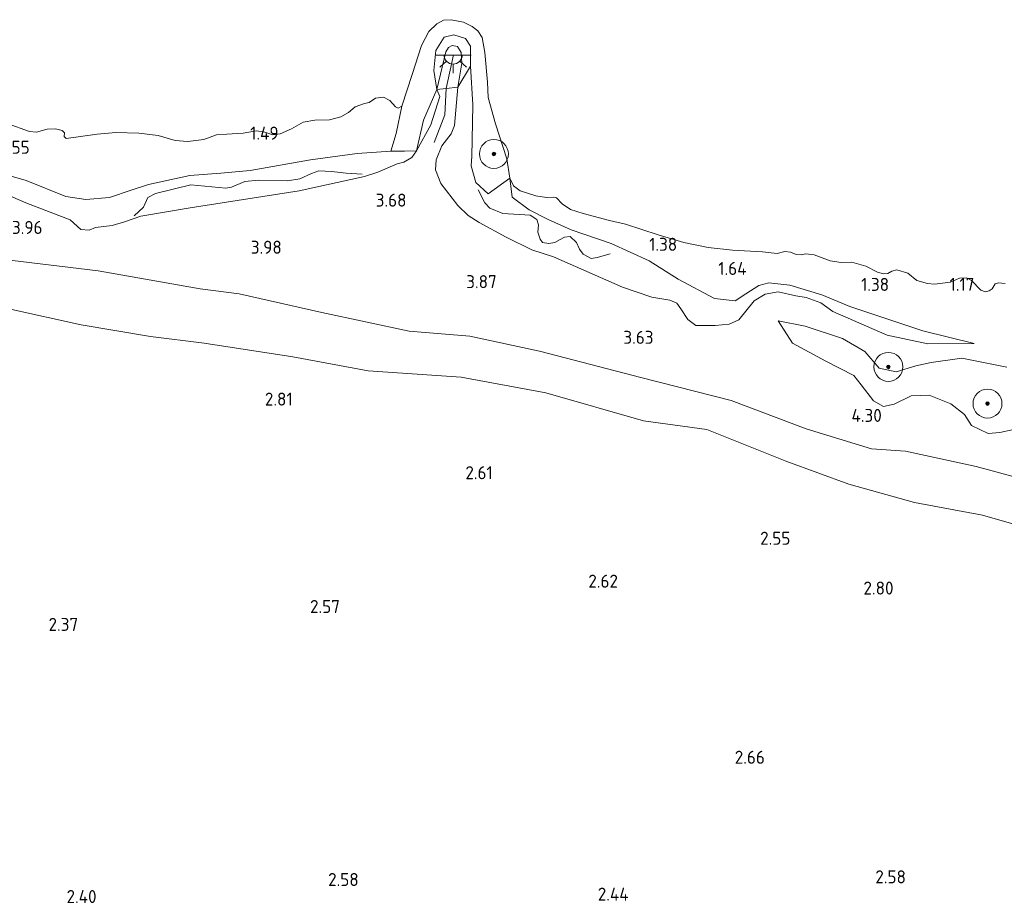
# Model space of a CAD drawing. Extents: x 141961 to 144947, y 416202 to 417778.
# Tile 81 of 122: x 143556 to 143692, y 416997 to 417119. Entities that reach past the tile are written whole.
import ezdxf
from ezdxf.enums import TextEntityAlignment as Align

# ---------------------------------------------------------------- set-up
doc = ezdxf.new("R2010")
doc.units = 0
for name, color, linetype, lineweight in [('B-ME-GR-BOOM-S', 90, 'Continuous', 25), ('B-ME-GR-GRAS-GV', 60, 'Continuous', 13), ('B-ME-GW-TALUD_KRUIN-G', 90, 'Continuous', 18), ('B-ME-GW-TALUD_TEEN-G', 90, 'Continuous', 18), ('B-ME-IE-MEUBILAIR_WEGMEUBILAIR-S', 7, 'Continuous', 25), ('B-ME-OB-BEKLEDING_STEEN-GV', 30, 'Continuous', 18), ('B-ME-OB-BEKLEDING_STORTSTEEN-GV', 30, 'Continuous', 18), ('B-ME-OB-KRIB-G', 7, 'Continuous', 18), ('B-ME-OB-OEVERVOORZIENING-G', 7, 'Continuous', 18), ('B-ME-OG-HOOGTELIJN-G', 7, 'Continuous', 18), ('B-ME-OG-HOOGTEPUNT-S', 7, 'Continuous', 25), ('B-ME-OG-WATER_RIVIER-GV', 130, 'Continuous', 18)]:
    doc.layers.add(name, color=color, linetype=linetype, lineweight=lineweight)
doc.styles.add('NLCS-ISO-ANNOTATIVE-T18', font='NLCS-ISO.ttf', dxfattribs={"height": 1.8})

# ---------------------------------------------------------------- blocks, each defined once
blk = doc.blocks.new('SAL-HOOGTELABEL-SO')
at = {"color": 0, "linetype": 'ByBlock', "lineweight": -2, "style": 'NLCS-ISO-ANNOTATIVE-T18'}
blk.add_attdef('HOOGTE', text='', height=1.8, dxfattribs=at).set_placement((2.79, 0), align=Align.RIGHT)
blk = doc.blocks.new('SGR-BOOM_01-SO')
at = {"linetype": 'ByBlock', "lineweight": 18}
h = blk.add_hatch(color=0, dxfattribs=at)
h.dxf.hatch_style = 1
edge = h.paths.add_edge_path()
edge.add_arc((0, 0), 0.25, 0, 360)
at = {"color": 0, "linetype": 'ByBlock', "lineweight": 18}
for radius in [2, 0.25]:
    blk.add_circle((0, 0), radius, dxfattribs=at)
blk = doc.blocks.new('SKL-ET_OV_LICHTPUNT-SO')
at = {"color": 0, "linetype": 'ByBlock', "lineweight": 18}
for points in [[(-1.25, 0), (-2.5, 0)], [(1.25, 0), (2.5, 0)], [(-0.92, -0.85), (-1.83, -1.7)], [(0, -1.25), (0, -2.5)], [(0.92, -0.85), (1.83, -1.7)]]:
    blk.add_lwpolyline(points, dxfattribs=at)
blk.add_lwpolyline([(0, 0), (1.25, 0, -1), (-1.25, 0)], format="xyb", close=True, dxfattribs=at)

msp = doc.modelspace()

# ---------------------------------------------------------------- linework, layer by layer
at = {"layer": 'B-ME-GR-GRAS-GV'}
msp.add_polyline3d([(143619.15, 417096.91, 2.25), (143620.86, 417095.34, 1.7), (143623.85, 417097.5, 1), (143624.16, 417094.89, 1.17), (143626.5, 417093.14, 1.3), (143629.12, 417091.82, 1.45), (143632.31, 417090.36, 1.46), (143637.83, 417088.5, 1.39), (143643.11, 417086.08, 1.66), (143647.1, 417083.58, 1.74), (143652.11, 417080.87, 2.1), (143654.97, 417080.55, 2.13), (143656.44, 417081.55, 1.91), (143658.23, 417082.69, 1.92), (143659.61, 417083.03, 1.86), (143662.49, 417082.74, 1.7), (143666.95, 417081.39, 1.68), (143670.8, 417079.78, 1.65), (143680.89, 417076.41, 1.69), (143687.98, 417074.67, 1.79), (143681.58, 417074.63, 2.45), (143675.95, 417075.83, 2.72), (143668.45, 417079.09, 2.76), (143666.8, 417080.31, 2.78), (143664.77, 417081.03, 2.83), (143663.36, 417081.27, 2.83), (143660.9, 417081.81, 3), (143659.12, 417081.5, 3.15), (143657.6, 417080.58, 3.12), (143655.47, 417077.93, 3.48), (143654.12, 417077.34, 3.53), (143652.21, 417077.14, 3.65), (143649.52, 417077.15, 3.65), (143648.43, 417077.98, 3.63), (143647.47, 417079.45, 3.85), (143646.9, 417080.23, 3.75), (143645.92, 417080.64, 3.68), (143643.46, 417081.07, 3.63), (143639.42, 417082.46, 3.6), (143629.87, 417086.63, 3.63), (143626.9, 417087.62, 3.62), (143623.36, 417089.37, 3.62), (143619.63, 417091.37, 3.56), (143618.11, 417092.37, 3.54), (143616.66, 417093.72, 3.46), (143614.34, 417096.76, 3.34), (143613.57, 417098.64, 3.31), (143613.67, 417100.04, 3.3), (143614.45, 417101.99, 2.7), (143615.77, 417103.63, 2.46), (143616.21, 417104.76, 2.09), (143616.66, 417110.06, 1.71), (143618.42, 417112.99, 1.21), (143618.74, 417107.65, 1.62), (143618.67, 417102.81, 1.73), (143618.59, 417100.55, 1.93), (143618.53, 417099.21, 2.08)], close=True, dxfattribs=at)
for points in [[(143553.36, 417095.65, 3.79), (143557.03, 417094.12, 3.82), (143563.12, 417091.73, 3.95), (143564.61, 417090.43, 3.87), (143565.76, 417090.32, 3.88), (143566.64, 417090.68, 3.98), (143568.94, 417090.95, 3.92), (143570.62, 417091.46, 3.91), (143572.89, 417092.27, 3.91), (143579.7, 417093.42, 3.81), (143594.77, 417095.74, 3.62), (143603.76, 417097.76, 3.36), (143605.64, 417098.35, 3.47), (143608.31, 417099.51, 3.21), (143609.23, 417099.7, 3.13), (143610.3, 417100.37, 3.07), (143610.98, 417101.29, 3.06), (143612.96, 417104.86, 2.29), (143614.19, 417108.81, 1.88), (143613.75, 417109.77, 1.84), (143615.06, 417109.9, 1.78), (143616.66, 417110.06, 1.71), (143616.21, 417104.76, 2.09), (143615.77, 417103.63, 2.46), (143614.45, 417101.99, 2.7), (143613.67, 417100.04, 3.3), (143613.57, 417098.64, 3.31), (143614.34, 417096.76, 3.34), (143616.66, 417093.72, 3.46), (143618.11, 417092.37, 3.54), (143619.63, 417091.37, 3.56), (143623.36, 417089.37, 3.62), (143626.9, 417087.62, 3.62), (143629.87, 417086.63, 3.63), (143639.42, 417082.46, 3.6), (143643.46, 417081.07, 3.63), (143645.92, 417080.64, 3.68), (143646.9, 417080.23, 3.75), (143647.47, 417079.45, 3.85), (143648.43, 417077.98, 3.63), (143649.52, 417077.15, 3.65), (143652.21, 417077.14, 3.65), (143654.12, 417077.34, 3.53), (143655.47, 417077.93, 3.48), (143657.6, 417080.58, 3.12), (143659.12, 417081.5, 3.15), (143660.9, 417081.81, 3), (143663.36, 417081.27, 2.83), (143664.77, 417081.03, 2.83), (143666.8, 417080.31, 2.78), (143668.45, 417079.09, 2.76), (143675.95, 417075.83, 2.72), (143681.58, 417074.63, 2.45), (143687.98, 417074.67, 1.79), (143680.89, 417076.41, 1.69), (143670.8, 417079.78, 1.65), (143666.95, 417081.39, 1.68), (143662.49, 417082.74, 1.7), (143659.61, 417083.03, 1.86), (143658.23, 417082.69, 1.92), (143656.44, 417081.55, 1.91), (143654.97, 417080.55, 2.13), (143652.11, 417080.87, 2.1), (143647.1, 417083.58, 1.74), (143643.11, 417086.08, 1.66), (143637.83, 417088.5, 1.39), (143632.31, 417090.36, 1.46), (143629.12, 417091.82, 1.45), (143626.5, 417093.14, 1.3), (143624.16, 417094.89, 1.17), (143623.85, 417097.5, 1), (143624.36, 417096.47, 1), (143625.27, 417095.74, 1), (143627.46, 417095.05, 1), (143628.89, 417094.82, 1), (143629.91, 417094.88, 1), (143630.27, 417094.77, 1), (143631.08, 417093.96, 1), (143632.21, 417093.17, 1), (143633.97, 417092.61, 1), (143637.6, 417091.67, 1), (143639.81, 417091.16, 1), (143644.32, 417089.68, 1), (143647.87, 417088.61, 1), (143651.25, 417087.95, 1), (143654.59, 417087.58, 1), (143658.76, 417087.34, 1), (143660.75, 417087.12, 1), (143661.8, 417087.36, 1), (143662.59, 417087.28, 1), (143663.37, 417086.95, 1), (143664.06, 417086.93, 1), (143664.68, 417087.05, 1), (143665.87, 417086.91, 1), (143668.09, 417086.09, 1), (143669.59, 417085.84, 1), (143671.08, 417085.92, 1), (143673.03, 417085.37, 1), (143674.61, 417084.54, 1), (143675.43, 417084.28, 1), (143676.03, 417084.33, 1), (143676.62, 417084.64, 1), (143677.27, 417084.86, 1), (143678.79, 417084.39, 1), (143680.07, 417083.36, 1), (143681.5, 417082.96, 1), (143682.5, 417082.87, 1), (143684.68, 417083.16, 1), (143685.95, 417083.68, 1), (143686.9, 417083.76, 1), (143687.61, 417083.39, 1), (143688.87, 417082.03, 1), (143689.53, 417081.83, 1), (143690.04, 417081.96, 1), (143690.43, 417082.2, 1), (143690.88, 417082.92, 1), (143691.33, 417083.05, 1), (143692.26, 417082.98, 1)], [(143554.45, 417105.05, 1), (143557.53, 417103.96, 1), (143558.47, 417103.84, 1), (143559.96, 417104.26, 1), (143561.09, 417104.31, 1), (143562.05, 417104.09, 1), (143562.36, 417103.78, 1), (143562.33, 417103.26, 1), (143562.58, 417103.01, 1), (143566.86, 417103.59, 1), (143569.45, 417103.83, 1), (143572.64, 417103.72, 1), (143575.3, 417103.39, 1), (143577.64, 417102.69, 1), (143579.39, 417102.56, 1), (143581.59, 417102.86, 1), (143583.36, 417103.49, 1), (143584.79, 417103.57, 1), (143587.01, 417103.72, 1), (143588.86, 417104.03, 1), (143590.02, 417103.84, 1), (143591.11, 417103.51, 1), (143592.15, 417103.63, 1), (143593.69, 417104.33, 1), (143595.32, 417105.24, 1), (143596.9, 417105.53, 1), (143598.97, 417105.58, 1), (143600.53, 417105.97, 1), (143601.55, 417106.57, 1), (143602.47, 417107.37, 1), (143603.77, 417107.84, 1), (143604.42, 417107.97, 1), (143605.3, 417108.56, 1), (143606.42, 417108.69, 1), (143607.26, 417108.24, 1), (143608.05, 417107.34, 1), (143608.45, 417107.2, 1), (143608.93, 417107.45, 1), (143608.15, 417103.67, 1.64), (143607.43, 417101.23, 1.8), (143602.78, 417100.9, 1.68), (143596.31, 417100.06, 1.66), (143587.99, 417098.58, 1.66), (143583.93, 417098.22, 1.68), (143579.67, 417097.86, 1.69), (143573.97, 417096.63, 1.86), (143571.57, 417095.85, 2.2), (143568.55, 417094.82, 2.32), (143565.3, 417094.54, 2.49), (143562.52, 417094.96, 2.43), (143557.08, 417097.19, 2.28), (143550.03, 417099.23, 2.03)], [(143550.03, 417099.23, 2.03), (143557.08, 417097.19, 2.28), (143562.52, 417094.96, 2.43), (143565.3, 417094.54, 2.49), (143568.55, 417094.82, 2.32), (143571.57, 417095.85, 2.2), (143573.97, 417096.63, 1.86), (143579.67, 417097.86, 1.69), (143583.93, 417098.22, 1.68), (143587.99, 417098.58, 1.66), (143596.31, 417100.06, 1.66), (143602.78, 417100.9, 1.68), (143607.43, 417101.23, 1.8), (143609.3, 417101.26, 2.82), (143610.98, 417101.29, 3.06), (143610.3, 417100.37, 3.07), (143609.23, 417099.7, 3.13), (143608.31, 417099.51, 3.21), (143605.64, 417098.35, 3.47), (143603.76, 417097.76, 3.36), (143594.77, 417095.74, 3.62), (143579.7, 417093.42, 3.81), (143572.89, 417092.27, 3.91), (143570.62, 417091.46, 3.91), (143568.94, 417090.95, 3.92), (143566.64, 417090.68, 3.98), (143565.76, 417090.32, 3.88), (143564.61, 417090.43, 3.87), (143563.12, 417091.73, 3.95), (143557.03, 417094.12, 3.82), (143553.36, 417095.65, 3.79)], [(143700.28, 417054.4, 4.12), (143688.24, 417057.68, 4.22), (143678.47, 417059.8, 4.37), (143673.8, 417060.13, 4.3), (143664.76, 417062.87, 4.17), (143654.39, 417066.8, 3.96), (143641.93, 417069.96, 3.8), (143627.94, 417073.62, 3.76), (143618.32, 417075.68, 3.94), (143609.94, 417076.39, 3.87), (143597.88, 417078.96, 4.01), (143586.48, 417081.55, 4.06), (143581.07, 417082.24, 4.06), (143567.01, 417084.72, 3.97), (143548.26, 417086.96, 3.84)], [(143548.26, 417086.96, 3.84), (143567.01, 417084.72, 3.97), (143581.07, 417082.24, 4.06), (143586.48, 417081.55, 4.06), (143597.88, 417078.96, 4.01), (143609.94, 417076.39, 3.87), (143618.32, 417075.68, 3.94), (143627.94, 417073.62, 3.76), (143641.93, 417069.96, 3.8), (143654.39, 417066.8, 3.96), (143664.76, 417062.87, 4.17), (143673.8, 417060.13, 4.3), (143678.47, 417059.8, 4.37), (143688.24, 417057.68, 4.22), (143700.28, 417054.4, 4.12)], [(143554.68, 417079.46, 2.98), (143564.67, 417077.26, 3.02), (143574.24, 417075.66, 3.06), (143581.62, 417074.72, 3.27), (143593.9, 417072.85, 3.25), (143604.3, 417070.9, 3.15), (143617.11, 417070.01, 3.15), (143628.82, 417067.85, 3.07), (143642.29, 417064.01, 3.08), (143651.03, 417062.79, 3.38), (143662.12, 417058.37, 3.39), (143670.65, 417055.24, 3.36), (143679.74, 417052.69, 3.08), (143689.12, 417050.95, 3.06), (143702.73, 417047.03, 2.93)], [(143702.73, 417047.03, 2.93), (143689.12, 417050.95, 3.06), (143679.74, 417052.69, 3.08), (143670.65, 417055.24, 3.36), (143662.12, 417058.37, 3.39), (143651.03, 417062.79, 3.38), (143642.29, 417064.01, 3.08), (143628.82, 417067.85, 3.07), (143617.11, 417070.01, 3.15), (143604.3, 417070.9, 3.15), (143593.9, 417072.85, 3.25), (143581.62, 417074.72, 3.27), (143574.24, 417075.66, 3.06), (143564.67, 417077.26, 3.02), (143554.68, 417079.46, 2.98)], [(143692.46, 417071.38, 2.1), (143686.28, 417072.63, 2.33), (143682.01, 417072.05, 2.82), (143679.9, 417071.59, 3.13), (143677.2, 417070.74, 3.21), (143674.85, 417071.28, 3.12), (143672.88, 417073.56, 3.05), (143669.8, 417075.35, 2.94), (143664.64, 417077.07, 3.21), (143660.92, 417077.81, 3.48), (143662.88, 417074.73, 3.95), (143667.5, 417072.24, 4.16), (143671.33, 417070.25, 4.16), (143672.38, 417068.98, 4.13), (143674.07, 417066.75, 4.36), (143675.45, 417065.99, 4.24), (143676.92, 417066.29, 4.28), (143679.26, 417067.44, 4.28), (143681.73, 417067.55, 4.26), (143684.73, 417066.35, 4.24), (143686.65, 417064.88, 4.24), (143687.6, 417063.36, 4.38), (143689.88, 417062.22, 4.25), (143691.5, 417062.36, 4.26), (143693.2, 417062.73, 4.26)], [(143693.2, 417062.73, 4.26), (143691.5, 417062.36, 4.26), (143689.88, 417062.22, 4.25), (143687.6, 417063.36, 4.38), (143686.65, 417064.88, 4.24), (143684.73, 417066.35, 4.24), (143681.73, 417067.55, 4.26), (143679.26, 417067.44, 4.28), (143676.92, 417066.29, 4.28), (143675.45, 417065.99, 4.24), (143674.07, 417066.75, 4.36), (143672.38, 417068.98, 4.13), (143671.33, 417070.25, 4.16), (143667.5, 417072.24, 4.16), (143662.88, 417074.73, 3.95), (143660.92, 417077.81, 3.48), (143664.64, 417077.07, 3.21), (143669.8, 417075.35, 2.94), (143672.88, 417073.56, 3.05), (143674.85, 417071.28, 3.12), (143677.2, 417070.74, 3.21), (143679.9, 417071.59, 3.13), (143682.01, 417072.05, 2.82), (143686.28, 417072.63, 2.33), (143692.46, 417071.38, 2.1)]]:
    msp.add_polyline3d(points, dxfattribs=at)
at = {"layer": 'B-ME-GW-TALUD_KRUIN-G'}
for points in [[(143687.98, 417074.67, 1.79), (143681.58, 417074.63, 2.45), (143675.95, 417075.83, 2.72), (143668.45, 417079.09, 2.76), (143666.8, 417080.31, 2.78), (143664.77, 417081.03, 2.83), (143663.36, 417081.27, 2.83), (143660.9, 417081.81, 3), (143659.12, 417081.5, 3.15), (143657.6, 417080.58, 3.12), (143655.47, 417077.93, 3.48), (143654.12, 417077.34, 3.53), (143652.21, 417077.14, 3.65), (143649.52, 417077.15, 3.65), (143648.43, 417077.98, 3.63), (143647.47, 417079.45, 3.85), (143646.9, 417080.23, 3.75), (143645.92, 417080.64, 3.68), (143643.46, 417081.07, 3.63), (143639.42, 417082.46, 3.6), (143629.87, 417086.63, 3.63), (143626.9, 417087.62, 3.62), (143623.36, 417089.37, 3.62), (143619.63, 417091.37, 3.56), (143618.11, 417092.37, 3.54), (143616.66, 417093.72, 3.46), (143614.34, 417096.76, 3.34), (143613.57, 417098.64, 3.31), (143613.67, 417100.04, 3.3), (143614.45, 417101.99, 2.7), (143615.77, 417103.63, 2.46), (143616.21, 417104.76, 2.09), (143616.66, 417110.06, 1.71), (143617.24, 417113.4, 1.77), (143617.11, 417114.87, 1.77), (143616.6, 417115.7, 1.78), (143615.89, 417115.85, 1.78), (143615.36, 417115.56, 1.78), (143615.02, 417114.97, 1.77), (143613.75, 417109.77, 1.84), (143611.93, 417105.54, 2.3), (143610.98, 417101.29, 3.06), (143610.3, 417100.37, 3.07), (143609.23, 417099.7, 3.13), (143608.31, 417099.51, 3.21), (143605.64, 417098.35, 3.47), (143603.76, 417097.76, 3.36), (143594.77, 417095.74, 3.62), (143579.7, 417093.42, 3.81), (143572.89, 417092.27, 3.91), (143570.62, 417091.46, 3.91), (143568.94, 417090.95, 3.92), (143566.64, 417090.68, 3.98), (143565.76, 417090.32, 3.88), (143564.61, 417090.43, 3.87), (143563.12, 417091.73, 3.95), (143557.03, 417094.12, 3.82), (143553.36, 417095.65, 3.79)], [(143548.26, 417086.96, 3.84), (143567.01, 417084.72, 3.97), (143581.07, 417082.24, 4.06), (143586.48, 417081.55, 4.06), (143597.88, 417078.96, 4.01), (143609.94, 417076.39, 3.87), (143618.32, 417075.68, 3.94), (143627.94, 417073.62, 3.76), (143641.93, 417069.96, 3.8), (143654.39, 417066.8, 3.96), (143664.76, 417062.87, 4.17), (143673.8, 417060.13, 4.3), (143678.47, 417059.8, 4.37), (143688.24, 417057.68, 4.22), (143700.28, 417054.4, 4.12)], [(143693.2, 417062.73, 4.26), (143691.5, 417062.36, 4.26), (143689.88, 417062.22, 4.25), (143687.6, 417063.36, 4.38), (143686.65, 417064.88, 4.24), (143684.73, 417066.35, 4.24), (143681.73, 417067.55, 4.26), (143679.26, 417067.44, 4.28), (143676.92, 417066.29, 4.28), (143675.45, 417065.99, 4.24), (143674.07, 417066.75, 4.36), (143672.38, 417068.98, 4.13), (143671.33, 417070.25, 4.16), (143667.5, 417072.24, 4.16), (143662.88, 417074.73, 3.95), (143660.92, 417077.81, 3.48)]]:
    msp.add_polyline3d(points, dxfattribs=at)
at = {"layer": 'B-ME-GW-TALUD_TEEN-G'}
for points in [[(143608.93, 417107.45, 1), (143608.15, 417103.67, 1.64), (143607.43, 417101.23, 1.8), (143602.78, 417100.9, 1.68), (143596.31, 417100.06, 1.66), (143587.99, 417098.58, 1.66), (143583.93, 417098.22, 1.68), (143579.67, 417097.86, 1.69), (143573.97, 417096.63, 1.86), (143571.57, 417095.85, 2.2), (143568.55, 417094.82, 2.32), (143565.3, 417094.54, 2.49), (143562.52, 417094.96, 2.43), (143557.08, 417097.19, 2.28), (143550.03, 417099.23, 2.03), (143544.73, 417100.76, 2.03), (143542.43, 417101.64, 2.04), (143540.62, 417102.53, 1.98), (143539.63, 417103.84, 1.95), (143539.27, 417105.81, 1.81), (143539.04, 417107.5, 1.64), (143539.96, 417111.91, 1)], [(143687.98, 417074.67, 1.79), (143680.89, 417076.41, 1.69), (143670.8, 417079.78, 1.65), (143666.95, 417081.39, 1.68), (143662.49, 417082.74, 1.7), (143659.61, 417083.03, 1.86), (143658.23, 417082.69, 1.92), (143656.44, 417081.55, 1.91), (143654.97, 417080.55, 2.13), (143652.11, 417080.87, 2.1), (143647.1, 417083.58, 1.74), (143643.11, 417086.08, 1.66), (143637.83, 417088.5, 1.39), (143632.31, 417090.36, 1.46), (143629.12, 417091.82, 1.45), (143626.5, 417093.14, 1.3), (143624.16, 417094.89, 1.17), (143623.85, 417097.5, 1)], [(143702.73, 417047.03, 2.93), (143689.12, 417050.95, 3.06), (143679.74, 417052.69, 3.08), (143670.65, 417055.24, 3.36), (143662.12, 417058.37, 3.39), (143651.03, 417062.79, 3.38), (143642.29, 417064.01, 3.08), (143628.82, 417067.85, 3.07), (143617.11, 417070.01, 3.15), (143604.3, 417070.9, 3.15), (143593.9, 417072.85, 3.25), (143581.62, 417074.72, 3.27), (143574.24, 417075.66, 3.06), (143564.67, 417077.26, 3.02), (143554.68, 417079.46, 2.98)], [(143660.92, 417077.81, 3.48), (143664.64, 417077.07, 3.21), (143669.8, 417075.35, 2.94), (143672.88, 417073.56, 3.05), (143674.85, 417071.28, 3.12), (143677.2, 417070.74, 3.21), (143679.9, 417071.59, 3.13), (143682.01, 417072.05, 2.82), (143686.28, 417072.63, 2.33), (143692.46, 417071.38, 2.1)]]:
    msp.add_polyline3d(points, dxfattribs=at)
at = {"layer": 'B-ME-OB-BEKLEDING_STEEN-GV'}
for points in [[(143617.74, 417116.78, 1.28), (143618.4, 417115.73, 1.24), (143618.42, 417112.99, 1.21), (143616.66, 417110.06, 1.71), (143617.24, 417113.4, 1.77), (143617.11, 417114.87, 1.77), (143616.6, 417115.7, 1.78), (143615.89, 417115.85, 1.78), (143615.36, 417115.56, 1.78), (143615.02, 417114.97, 1.77), (143613.75, 417109.77, 1.84), (143613.37, 417112.36, 1.44), (143613.62, 417115.15, 1.34), (143614.78, 417116.98, 1.28), (143616.13, 417117.3, 1.28)], [(143615.06, 417109.9, 1.78), (143613.75, 417109.77, 1.84), (143615.02, 417114.97, 1.77), (143615.36, 417115.56, 1.78), (143615.89, 417115.85, 1.78), (143616.6, 417115.7, 1.78), (143617.11, 417114.87, 1.77), (143617.24, 417113.4, 1.77), (143616.66, 417110.06, 1.71)]]:
    msp.add_polyline3d(points, close=True, dxfattribs=at)
at = {"layer": 'B-ME-OB-BEKLEDING_STORTSTEEN-GV'}
for points in [[(143619.43, 417117.84, 1), (143620.03, 417116.93, 1), (143620.4, 417114.88, 1), (143620.76, 417110.77, 1), (143620.84, 417108.63, 1), (143621.88, 417105.03, 1), (143623.45, 417100.16, 1), (143623.85, 417097.5, 1), (143620.86, 417095.34, 1.7), (143619.15, 417096.91, 2.25), (143618.53, 417099.21, 2.08), (143618.59, 417100.55, 1.93), (143618.67, 417102.81, 1.73), (143618.74, 417107.65, 1.62), (143618.42, 417112.99, 1.21), (143618.4, 417115.73, 1.24), (143617.74, 417116.78, 1.28), (143616.13, 417117.3, 1.28), (143614.78, 417116.98, 1.28), (143613.62, 417115.15, 1.34), (143613.37, 417112.36, 1.44), (143613.75, 417109.77, 1.84), (143611.93, 417105.54, 2.3), (143610.98, 417101.29, 3.06), (143609.3, 417101.26, 2.82), (143607.43, 417101.23, 1.8), (143608.15, 417103.67, 1.64), (143608.93, 417107.45, 1), (143610.37, 417111.82, 1), (143611.64, 417115.83, 1), (143612.67, 417117.76, 1), (143613.76, 417118.81, 1), (143614.71, 417119.31, 1), (143615.74, 417119.4, 1), (143617.44, 417119.07, 1), (143618.64, 417118.45, 1)], [(143612.96, 417104.86, 2.29), (143610.98, 417101.29, 3.06), (143611.93, 417105.54, 2.3), (143613.75, 417109.77, 1.84), (143614.19, 417108.81, 1.88)]]:
    msp.add_polyline3d(points, close=True, dxfattribs=at)
at = {"layer": 'B-ME-OB-KRIB-G'}
msp.add_polyline3d([(143613.4, 417102.44, 2.7), (143614.88, 417106.26, 1.93), (143615.06, 417109.9, 1.78), (143616.05, 417114.55, 1.82)], dxfattribs=at)
at = {"layer": 'B-ME-OB-OEVERVOORZIENING-G'}
msp.add_polyline3d([(143692.26, 417082.98, 1), (143691.33, 417083.05, 1), (143690.88, 417082.92, 1), (143690.43, 417082.2, 1), (143690.04, 417081.96, 1), (143689.53, 417081.83, 1), (143688.87, 417082.03, 1), (143687.61, 417083.39, 1), (143686.9, 417083.76, 1), (143685.95, 417083.68, 1), (143684.68, 417083.16, 1), (143682.5, 417082.87, 1), (143681.5, 417082.96, 1), (143680.07, 417083.36, 1), (143678.79, 417084.39, 1), (143677.27, 417084.86, 1), (143676.62, 417084.64, 1), (143676.03, 417084.33, 1), (143675.43, 417084.28, 1), (143674.61, 417084.54, 1), (143673.03, 417085.37, 1), (143671.08, 417085.92, 1), (143669.59, 417085.84, 1), (143668.09, 417086.09, 1), (143665.87, 417086.91, 1), (143664.68, 417087.05, 1), (143664.06, 417086.93, 1), (143663.37, 417086.95, 1), (143662.59, 417087.28, 1), (143661.8, 417087.36, 1), (143660.75, 417087.12, 1), (143658.76, 417087.34, 1), (143654.59, 417087.58, 1), (143651.25, 417087.95, 1), (143647.87, 417088.61, 1), (143644.32, 417089.68, 1), (143639.81, 417091.16, 1), (143637.6, 417091.67, 1), (143633.97, 417092.61, 1), (143632.21, 417093.17, 1), (143631.08, 417093.96, 1), (143630.27, 417094.77, 1), (143629.91, 417094.88, 1), (143628.89, 417094.82, 1), (143627.46, 417095.05, 1), (143625.27, 417095.74, 1), (143624.36, 417096.47, 1), (143623.85, 417097.5, 1), (143623.45, 417100.16, 1), (143621.88, 417105.03, 1), (143620.84, 417108.63, 1), (143620.76, 417110.77, 1), (143620.4, 417114.88, 1), (143620.03, 417116.93, 1), (143619.43, 417117.84, 1), (143618.64, 417118.45, 1), (143617.44, 417119.07, 1), (143615.74, 417119.4, 1), (143614.71, 417119.31, 1), (143613.76, 417118.81, 1), (143612.67, 417117.76, 1), (143611.64, 417115.83, 1), (143610.37, 417111.82, 1), (143608.93, 417107.45, 1), (143608.45, 417107.2, 1), (143608.05, 417107.34, 1), (143607.26, 417108.24, 1), (143606.42, 417108.69, 1), (143605.3, 417108.56, 1), (143604.42, 417107.97, 1), (143603.77, 417107.84, 1), (143602.47, 417107.37, 1), (143601.55, 417106.57, 1), (143600.53, 417105.97, 1), (143598.97, 417105.58, 1), (143596.9, 417105.53, 1), (143595.32, 417105.24, 1), (143593.69, 417104.33, 1), (143592.15, 417103.63, 1), (143591.11, 417103.51, 1), (143590.02, 417103.84, 1), (143588.86, 417104.03, 1), (143587.01, 417103.72, 1), (143584.79, 417103.57, 1), (143583.36, 417103.49, 1), (143581.59, 417102.86, 1), (143579.39, 417102.56, 1), (143577.64, 417102.69, 1), (143575.3, 417103.39, 1), (143572.64, 417103.72, 1), (143569.45, 417103.83, 1), (143566.86, 417103.59, 1), (143562.58, 417103.01, 1), (143562.33, 417103.26, 1), (143562.36, 417103.78, 1), (143562.05, 417104.09, 1), (143561.09, 417104.31, 1), (143559.96, 417104.26, 1), (143558.47, 417103.84, 1), (143557.53, 417103.96, 1), (143554.45, 417105.05, 1)], dxfattribs=at)
at = {"layer": 'B-ME-OG-HOOGTELIJN-G'}
for points in [[(143603.46, 417098.04, 3.27), (143601.27, 417098.2, 3.11), (143599.22, 417098.42, 2.95), (143597.49, 417098.5, 2.94), (143596.46, 417098.16, 3.04), (143594.84, 417097.42, 3.17), (143593.14, 417097.13, 3.08), (143589.13, 417097.24, 2.87), (143587.24, 417097.06, 3), (143585.42, 417096.26, 3.24), (143584.64, 417096.11, 3.3), (143579.8, 417096.57, 3.03), (143574.92, 417095.37, 3.17), (143573.87, 417094.84, 3.31), (143573.25, 417093.51, 3.6), (143571.99, 417092.29, 3.9)], [(143619.46, 417095.91, 2.46), (143620.39, 417094.12, 2.69), (143621.09, 417093.35, 2.75), (143622.88, 417092.61, 2.84), (143626.67, 417092.42, 2.62), (143627.58, 417091.81, 2.62), (143627.82, 417091.05, 2.71), (143627.71, 417090.03, 2.96), (143628.04, 417089.09, 3.05), (143628.37, 417088.62, 3.08), (143629.25, 417088.5, 3.09), (143630.08, 417088.64, 3.03), (143630.78, 417089.03, 2.88), (143631.42, 417089.35, 2.79), (143632.17, 417089.43, 2.71), (143633.07, 417088.61, 2.72), (143633.47, 417087.7, 3), (143633.99, 417087.01, 3.1), (143635.07, 417086.39, 3.06), (143635.9, 417086.56, 2.95), (143637.72, 417087.05, 2.67)]]:
    msp.add_polyline3d(points, dxfattribs=at)
at = {"layer": 'B-ME-OG-WATER_RIVIER-GV'}
msp.add_polyline3d([(143692.26, 417082.98, 1), (143691.33, 417083.05, 1), (143690.88, 417082.92, 1), (143690.43, 417082.2, 1), (143690.04, 417081.96, 1), (143689.53, 417081.83, 1), (143688.87, 417082.03, 1), (143687.61, 417083.39, 1), (143686.9, 417083.76, 1), (143685.95, 417083.68, 1), (143684.68, 417083.16, 1), (143682.5, 417082.87, 1), (143681.5, 417082.96, 1), (143680.07, 417083.36, 1), (143678.79, 417084.39, 1), (143677.27, 417084.86, 1), (143676.62, 417084.64, 1), (143676.03, 417084.33, 1), (143675.43, 417084.28, 1), (143674.61, 417084.54, 1), (143673.03, 417085.37, 1), (143671.08, 417085.92, 1), (143669.59, 417085.84, 1), (143668.09, 417086.09, 1), (143665.87, 417086.91, 1), (143664.68, 417087.05, 1), (143664.06, 417086.93, 1), (143663.37, 417086.95, 1), (143662.59, 417087.28, 1), (143661.8, 417087.36, 1), (143660.75, 417087.12, 1), (143658.76, 417087.34, 1), (143654.59, 417087.58, 1), (143651.25, 417087.95, 1), (143647.87, 417088.61, 1), (143644.32, 417089.68, 1), (143639.81, 417091.16, 1), (143637.6, 417091.67, 1), (143633.97, 417092.61, 1), (143632.21, 417093.17, 1), (143631.08, 417093.96, 1), (143630.27, 417094.77, 1), (143629.91, 417094.88, 1), (143628.89, 417094.82, 1), (143627.46, 417095.05, 1), (143625.27, 417095.74, 1), (143624.36, 417096.47, 1), (143623.85, 417097.5, 1), (143623.45, 417100.16, 1), (143621.88, 417105.03, 1), (143620.84, 417108.63, 1), (143620.76, 417110.77, 1), (143620.4, 417114.88, 1), (143620.03, 417116.93, 1), (143619.43, 417117.84, 1), (143618.64, 417118.45, 1), (143617.44, 417119.07, 1), (143615.74, 417119.4, 1), (143614.71, 417119.31, 1), (143613.76, 417118.81, 1), (143612.67, 417117.76, 1), (143611.64, 417115.83, 1), (143610.37, 417111.82, 1), (143608.93, 417107.45, 1), (143608.45, 417107.2, 1), (143608.05, 417107.34, 1), (143607.26, 417108.24, 1), (143606.42, 417108.69, 1), (143605.3, 417108.56, 1), (143604.42, 417107.97, 1), (143603.77, 417107.84, 1), (143602.47, 417107.37, 1), (143601.55, 417106.57, 1), (143600.53, 417105.97, 1), (143598.97, 417105.58, 1), (143596.9, 417105.53, 1), (143595.32, 417105.24, 1), (143593.69, 417104.33, 1), (143592.15, 417103.63, 1), (143591.11, 417103.51, 1), (143590.02, 417103.84, 1), (143588.86, 417104.03, 1), (143587.01, 417103.72, 1), (143584.79, 417103.57, 1), (143583.36, 417103.49, 1), (143581.59, 417102.86, 1), (143579.39, 417102.56, 1), (143577.64, 417102.69, 1), (143575.3, 417103.39, 1), (143572.64, 417103.72, 1), (143569.45, 417103.83, 1), (143566.86, 417103.59, 1), (143562.58, 417103.01, 1), (143562.33, 417103.26, 1), (143562.36, 417103.78, 1), (143562.05, 417104.09, 1), (143561.09, 417104.31, 1), (143559.96, 417104.26, 1), (143558.47, 417103.84, 1), (143557.53, 417103.96, 1), (143554.45, 417105.05, 1)], dxfattribs=at)

# ---------------------------------------------------------------- block references
at = {"layer": 'B-ME-GR-BOOM-S'}
for p in [(143621.65, 417100.85, 1.38), (143676.12, 417071.44, 3.23), (143689.81, 417066.37, 3.36)]:
    msp.add_blockref('SGR-BOOM_01-SO', p, dxfattribs=at)
at = {"layer": 'B-ME-IE-MEUBILAIR_WEGMEUBILAIR-S'}
msp.add_blockref('SKL-ET_OV_LICHTPUNT-SO', (143616.02, 417114.52, 1.82), dxfattribs=at)
at = {"layer": 'B-ME-OG-HOOGTEPUNT-S'}
for p, values in [((143589.12, 417102.83, 1.49), {'HOOGTE': '1.49'}), ((143554.76, 417100.88, 1.55), {'HOOGTE': '1.55'}), ((143606.79, 417093.57, 3.68), {'HOOGTE': '3.68'}), ((143556.53, 417089.8, 3.96), {'HOOGTE': '3.96'}), ((143644.17, 417087.47, 1.38), {'HOOGTE': '1.38'}), ((143589.57, 417087.07, 3.98), {'HOOGTE': '3.98'}), ((143653.75, 417084.14, 1.64), {'HOOGTE': '1.64'}), ((143619.25, 417082.31, 3.87), {'HOOGTE': '3.87'}), ((143673.43, 417081.93, 1.38), {'HOOGTE': '1.38'}), ((143685.21, 417081.94, 1.17), {'HOOGTE': '1.17'}), ((143640.9, 417074.62, 3.63), {'HOOGTE': '3.63'}), ((143591.07, 417066.09, 2.81), {'HOOGTE': '2.81'}), ((143672.42, 417063.84, 4.3), {'HOOGTE': '4.30'}), ((143618.7, 417055.92, 2.61), {'HOOGTE': '2.61'}), ((143659.8, 417046.87, 2.55), {'HOOGTE': '2.55'}), ((143635.99, 417040.94, 2.62), {'HOOGTE': '2.62'}), ((143674.04, 417039.99, 2.8), {'HOOGTE': '2.80'}), ((143597.6, 417037.44, 2.57), {'HOOGTE': '2.57'}), ((143561.45, 417034.97, 2.37), {'HOOGTE': '2.37'}), ((143656.28, 417016.62, 2.66), {'HOOGTE': '2.66'}), ((143600.19, 416999.73, 2.58), {'HOOGTE': '2.58'}), ((143675.75, 417000.1, 2.58), {'HOOGTE': '2.58'}), ((143637.46, 416997.71, 2.44), {'HOOGTE': '2.44'}), ((143563.99, 416997.38, 2.4), {'HOOGTE': '2.40'})]:
    msp.add_blockref('SAL-HOOGTELABEL-SO', p, dxfattribs=at).add_auto_attribs(values)

doc.saveas('drawing.dxf')
